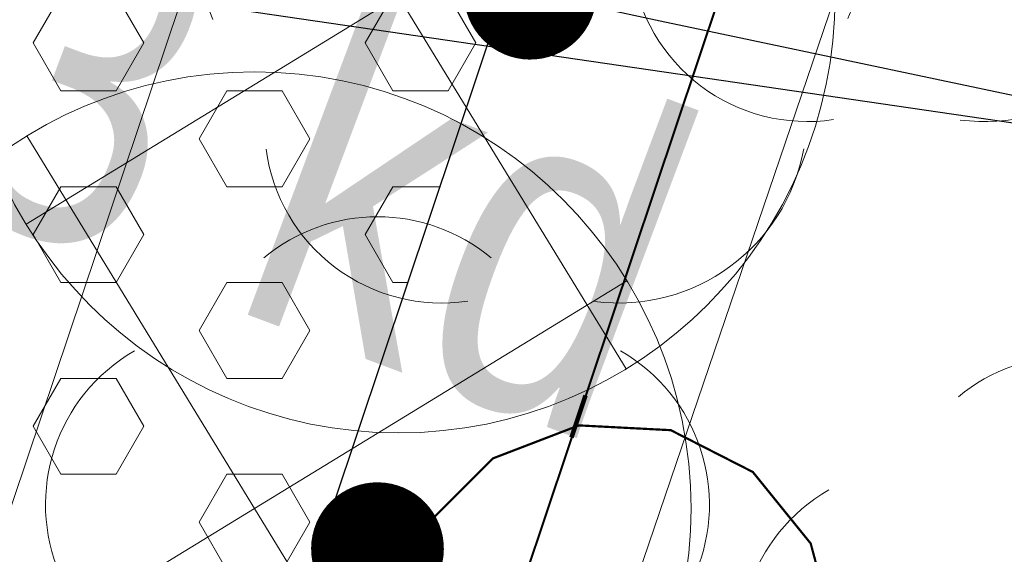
# Model space of a CAD drawing. Header units: metres. Extents: x 6599773 to 13199707, y 5688499 to 11377233.
# Tile 73 of 256: x 6599921.61 to 6599923.84, y 5688755.31 to 5688756.52. Entities that reach past the tile are written whole.
import ezdxf
from ezdxf import colors
from ezdxf.entities.mleader import LeaderData, LeaderLine
from ezdxf.enums import TextEntityAlignment as Align
from ezdxf.math import Vec2, Vec3

# ---------------------------------------------------------------- set-up
doc = ezdxf.new("R2010")
doc.units = ezdxf.units.M
doc.header["$MEASUREMENT"] = 0
for name, pattern in [('1', [0]), ('9', [1, 0, -1]), ('BTO', [0]), ('BUF', [0]), ('UPT', [0])]:
    doc.linetypes.add(name, pattern=pattern)
doc.layers.get('0').update_dxf_attribs({"linetype": 'CONTINUOUS', "lineweight": 5})
for name, color, linetype, lineweight in [('_kolor chodnik', 50, '1', 0), ('_kolor umocn', 7, '1', 5), ('_kolor zjazdy kostka', 7, '1', 0), ('_kolor ścieżka', 10, '1', 0), ('_linie rozgran', 100, '9', 90), ('_opis drzewa', 7, 'BUF', 25), ('_opiskd', 14, 'CONTINUOUS', 15), ('_row', 150, 'CONTINUOUS', 30), ('_wycinka', 10, 'BUF', 15), ('OTK_L_5', 7, 'CONTINUOUS', 5), ('OTZ_L_1', 7, 'CONTINUOUS', 5), ('OTZ_T_0', 7, 'CONTINUOUS', 13), ('P_SUKP_E_T_0', 7, 'CONTINUOUS', 5), ('UTTPOM_L_0', 30, 'UPT', 9)]:
    doc.layers.add(name, color=color, linetype=linetype, lineweight=lineweight)
doc.layers.add('_kolor jezdnia', color=7, linetype='1', lineweight=0, true_color=0x00dbdb)
doc.layers.add('_podział mój', color=7, linetype='BTO', lineweight=40, true_color=0xdb70ff)
doc.styles.add('opis drzewa', font='ARIALN.TTF', dxfattribs={"width": 0.7, "height": 1.6})
doc.styles.add('STYL_ARIAL', font='ARIALN.TTF', dxfattribs={"width": 0.75, "oblique": 0.1})
pattern_1 = [(45, (0, 0), (-0.1767766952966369, 0.1767766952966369), []), (135, (0, 0), (-0.1767766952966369, -0.1767766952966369), [])]

# ---------------------------------------------------------------- blocks, each defined once
blk = doc.blocks.new('ddddd')
at = {"layer": '_wycinka'}
for p, q in [((6600244.106448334, 5690836.218476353), (6600245.135551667, 5690834.535523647)), ((6600245.462476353, 5690835.891551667), (6600243.779523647, 5690834.862448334))]:
    blk.add_line(p, q, dxfattribs=at)
blk.add_circle((6600244.621, 5690835.377), 0.986329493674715, dxfattribs=at)
blk = doc.blocks.new('_Dot')
at = {"color": 0, "linetype": 'ByBlock', "lineweight": -2}
blk.add_line((-0.5, 0), (-1, 0), dxfattribs=at)
at = {"color": 0, "linetype": 'ByBlock', "const_width": 0.5}
blk.add_lwpolyline([(-0.25, 0, 1), (0.25, 0, 1)], format="xyb", close=True, dxfattribs=at)
blk = doc.blocks.new('922')
at = {"layer": 'OTZ_T_0', "color": 0}
blk.add_circle((0, 0), 0.05, dxfattribs=at)
for centre, radius, start, end in [((0, 0.35), 0.4, 50.114, 129.886), ((-0.35, 0.1), 0.4, 119.84816, 203.51949), ((0.35, 0.1), 0.4, 336.88451, 60.15184), ((-0.2, -0.3), 0.4, 187.477, 278.47884), ((0.2, -0.275), 0.425, 262.6459300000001, 349.62892)]:
    blk.add_arc(centre, radius, start, end, dxfattribs=at)
blk = doc.blocks.new('2_OTZK')
at = {"color": 7, "const_width": 0.005000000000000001}
blk.add_lwpolyline([(-0.6431084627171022, 0.6411612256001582), (-0.8175084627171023, 0.5279612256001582), (-1.022908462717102, 0.4954612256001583), (-1.223708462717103, 0.5492612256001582), (-1.385308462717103, 0.6800612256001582), (-1.479708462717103, 0.8653612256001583), (-1.490508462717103, 1.072961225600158), (-1.416008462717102, 1.267061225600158), (-1.269008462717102, 1.414061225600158), (-1.074908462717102, 1.488561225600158), (-0.8673084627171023, 1.477761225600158), (-0.6820084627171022, 1.383361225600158), (-0.5512084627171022, 1.221761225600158), (-0.4974084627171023, 1.020961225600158), (-0.5299084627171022, 0.8155612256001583), (-0.6431084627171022, 0.6411612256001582)], dxfattribs=at)

msp = doc.modelspace()

# ---------------------------------------------------------------- hatches: boundary and pattern name
at = {"layer": '_kolor chodnik'}
h = msp.add_hatch(dxfattribs=at)
h.set_pattern_fill('ANSI37', color=256, scale=2)
h.set_pattern_definition(pattern_1)
h.paths.add_polyline_path([(6599849.938171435, 5688542.085872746), (6599852.232147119, 5688548.938742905), (6599853.573135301, 5688548.489851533), (6599853.827082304, 5688549.248475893), (6599851.793849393, 5688549.929093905), (6599849.895278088, 5688548.982823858), (6599847.823506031, 5688542.793750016)])
edge = h.paths.add_edge_path()
edge.add_line((6600018.106075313, 5689087.454911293), (6600022.42781917, 5689091.229234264))
edge.add_line((6600022.42781917, 5689091.229234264), (6600020.233254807, 5689093.742094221))
edge.add_line((6600020.233254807, 5689093.742094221), (6600017.159471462, 5689091.057656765))
edge.add_arc((6600023.275194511, 5689085.3851404), 8.341433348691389, 137.1531559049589, 148.8016577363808)
edge.add_line((6600016.140105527, 5689089.706021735), (6600018.106075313, 5689087.454911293))
h.paths.add_polyline_path([(6600038.501784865, 5689187.592294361), (6600037.906968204, 5689187.700586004), (6600037.63829624, 5689186.224843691), (6600038.240083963, 5689186.115282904)])
h.paths.add_polyline_path([(6600069.098302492, 5689360.276020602), (6600068.321239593, 5689360.413462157), (6600068.064048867, 5689358.936495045), (6600068.836639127, 5689358.799546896)])
h.paths.add_polyline_path([(6600082.393785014, 5689362.950258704), (6600082.941124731, 5689366.103121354), (6600081.481377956, 5689366.361351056), (6600080.923159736, 5689363.210828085)])
h.paths.add_polyline_path([(6600074.022236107, 5689388.065861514), (6600072.983907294, 5689388.249860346), (6600072.723374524, 5689386.77253894), (6600073.760538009, 5689386.588865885)])
h.paths.add_polyline_path([(6600105.613104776, 5689486.405659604), (6600106.749499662, 5689489.711933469), (6600105.298891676, 5689490.233346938), (6600104.143487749, 5689486.917306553)], flags=17)
h.paths.add_polyline_path([(6600132.519778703, 5689678.737346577), (6600131.761827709, 5689678.896110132), (6600131.444670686, 5689677.429261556), (6600132.212256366, 5689677.269208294)])
h.paths.add_polyline_path([(6600156.649397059, 5689798.7449027), (6600156.48800471, 5689797.958860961), (6600157.450195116, 5689797.757316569), (6600157.615023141, 5689798.542205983)])
h.paths.add_polyline_path([(6600189.055358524, 5689948.643107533), (6600187.902868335, 5689948.884512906), (6600187.600024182, 5689947.417400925), (6600188.748131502, 5689947.176379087)])
edge = h.paths.add_edge_path()
edge.add_line((6600204.459383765, 5690032.969035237), (6600204.153258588, 5690031.227801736))
edge.add_arc((6600202.328347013, 5690027.299936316), 4.331100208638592, 41.85300125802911, 65.08011549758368, ccw=False)
edge.add_arc((6600032.90393149, 5690051.979071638), 174.020003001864, 352.8070218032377, 353.495463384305)
edge.add_arc((6600202.372679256, 5690027.343587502), 5.999999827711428, 55.12102442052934, 69.64815978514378)
edge = h.paths.add_edge_path()
edge.add_line((6600205.046027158, 5690040.265402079), (6600204.972740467, 5690038.483452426))
edge.add_arc((6600203.986269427, 5690044.401803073), 5.999999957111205, 279.4630688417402, 294.9140560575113)
edge.add_line((6600206.513819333, 5690038.960158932), (6600206.607027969, 5690041.030672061))
edge.add_arc((6600203.986269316, 5690044.401803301), 4.270000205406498, 284.3702444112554, 307.86193139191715, ccw=False)
edge = h.paths.add_edge_path()
edge.add_arc((6600203.547470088, 5690044.558759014), 6.446878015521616, 324.4350091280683, 356.2013368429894, ccw=False)
edge.add_arc((6600203.986269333, 5690044.401803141), 6.00000007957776, 323.2169970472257, 357.4193489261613)
h.paths.add_polyline_path([(6600208.910055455, 5690121.713696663), (6600208.146285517, 5690121.748120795), (6600207.125602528, 5690121.794124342), (6600209.971605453, 5690121.665851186)])
edge = h.paths.add_edge_path()
edge.add_line((6600238.769818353, 5690481.648294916), (6600240.338176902, 5690490.873746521))
edge.add_line((6600240.338176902, 5690490.873746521), (6600241.251295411, 5690510.829461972))
edge.add_line((6600241.251295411, 5690510.829461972), (6600239.524022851, 5690510.928942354))
edge.add_line((6600239.524022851, 5690510.928942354), (6600238.633343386, 5690491.167757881))
edge.add_line((6600238.633343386, 5690491.167757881), (6600234.579716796, 5690467.661262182))
edge.add_line((6600234.579716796, 5690467.661262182), (6600234.449796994, 5690464.966873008))
edge.add_arc((6600242.443669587, 5690464.607462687), 8.00194818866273, 177.4256738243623, 268.2543056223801)
edge.add_line((6600242.199903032, 5690456.609228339), (6600242.216657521, 5690457.359274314))
edge.add_line((6600242.216657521, 5690457.359274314), (6600242.305257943, 5690458.836738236))
edge.add_arc((6600242.444504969, 5690464.607952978), 5.772894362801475, 177.0298084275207, 268.6178439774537, ccw=False)
edge.add_line((6600236.679365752, 5690464.907083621), (6600236.951876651, 5690470.95443634))
edge.add_line((6600236.951876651, 5690470.95443634), (6600238.150786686, 5690478.210832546))
edge.add_line((6600238.150786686, 5690478.210832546), (6600238.769818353, 5690481.648294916))
h.paths.add_polyline_path([(6600238.769818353, 5690481.648294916), (6600238.150786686, 5690478.210832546), (6600239.670056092, 5690477.930590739), (6600240.266710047, 5690481.376366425)], flags=17)
edge = h.paths.add_edge_path()
edge.add_line((6600223.366500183, 5690460.339976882), (6600223.276803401, 5690457.948865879))
edge.add_arc((6600221.105749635, 5690465.64864014), 7.999999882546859, 285.7465040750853, 299.8464885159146)
edge.add_line((6600225.08717264, 5690458.709744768), (6600225.240084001, 5690461.623695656))
edge.add_arc((6600221.105749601, 5690465.648640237), 5.769999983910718, 293.06724420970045, 315.7681070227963, ccw=False)
edge = h.paths.add_edge_path()
edge.add_arc((6600220.025145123, 5690444.676291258), 5.77000016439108, 37.996647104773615, 59.94382588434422, ccw=False)
edge.add_line((6600224.572175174, 5690448.22839199), (6600224.817793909, 5690451.081798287))
edge.add_arc((6600220.025145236, 5690444.676291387), 7.999999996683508, 53.19588653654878, 68.15166733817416)
edge.add_line((6600223.00235276, 5690452.101669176), (6600222.91504296, 5690449.670427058))
edge = h.paths.add_edge_path()
edge.add_arc((6600221.105749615, 5690465.648640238), 7.999999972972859, 328.0222308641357, 357.0132597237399)
edge.add_line((6600229.094882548, 5690465.23180147), (6600229.218816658, 5690467.593604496))
edge.add_line((6600229.218816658, 5690467.593604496), (6600228.218919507, 5690467.645774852))
edge.add_line((6600228.218919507, 5690467.645774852), (6600227.891778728, 5690461.411918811))
h.paths.add_polyline_path([(6600200.980142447, 5690012.236744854), (6600202.31727834, 5690011.956662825), (6600202.522293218, 5690012.935421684), (6600201.182321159, 5690013.216097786)])
h.paths.add_polyline_path([(6600196.457878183, 5689983.98337835), (6600195.202332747, 5689984.246370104), (6600194.899091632, 5689982.777335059), (6600196.150355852, 5689982.515240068)])
edge = h.paths.add_edge_path()
edge.add_line((6600112.305909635, 5689517.99101877), (6600112.691041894, 5689519.807934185))
edge.add_line((6600112.691041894, 5689519.807934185), (6600113.245521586, 5689522.423769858))
edge.add_line((6600113.245521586, 5689522.423769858), (6600111.553124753, 5689522.782507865))
edge.add_line((6600111.553124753, 5689522.782507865), (6600107.405864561, 5689503.217226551))
edge.add_line((6600107.405864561, 5689503.217226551), (6600099.494506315, 5689480.361667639))
edge.add_line((6600099.494506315, 5689480.361667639), (6600099.182814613, 5689478.891218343))
edge.add_arc((6600107.008997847, 5689477.232359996), 8.000059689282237, 168.0325629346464, 257.7529108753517)
edge.add_line((6600105.311960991, 5689469.414366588), (6600105.784990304, 5689471.593619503))
edge.add_arc((6600107.008927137, 5689477.232314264), 5.769999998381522, 168.0321375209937, 257.7533362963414, ccw=False)
edge.add_line((6600101.364343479, 5689478.42879883), (6600101.647245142, 5689479.76342708))
edge.add_line((6600101.647245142, 5689479.76342708), (6600104.143487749, 5689486.917306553))
edge.add_line((6600104.143487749, 5689486.917306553), (6600105.298891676, 5689490.233346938))
edge.add_line((6600105.298891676, 5689490.233346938), (6600108.240043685, 5689498.809726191))
edge.add_line((6600108.240043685, 5689498.809726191), (6600112.305909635, 5689517.99101877))
h.paths.add_polyline_path([(6600136.009573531, 5689645.499114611), (6600138.333647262, 5689645.012304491), (6600138.661671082, 5689646.578318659), (6600134.869459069, 5689647.372651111)])
at = {"layer": '_kolor jezdnia'}
h = msp.add_hatch(dxfattribs=at)
h.set_pattern_fill('ANSI37', color=256, scale=2.2)
h.set_pattern_definition([(311.9999999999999, (0, 0), (0.2043648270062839, 0.1840109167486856), []), (41.99999999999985, (0, 0), (-0.1840109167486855, 0.2043648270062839), [])])
edge = h.paths.add_edge_path()
edge.add_line((6599833.066047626, 5688539.933393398), (6599850.649511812, 5688527.983462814))
edge.add_arc((6599857.337592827, 5688536.653968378), 10.95025544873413, 169.5012687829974, 232.3548431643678, ccw=False)
edge.add_arc((6599858.085851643, 5688536.618142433), 11.69295282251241, 162.2507788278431, 169.9967502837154, ccw=False)
edge.add_line((6599846.949484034, 5688540.182754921), (6599847.823506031, 5688542.793750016))
edge.add_line((6599847.823506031, 5688542.793750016), (6599849.895278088, 5688548.982823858))
edge.add_line((6599849.895278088, 5688548.982823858), (6599852.434748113, 5688556.56906746))
edge.add_line((6599852.434748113, 5688556.56906746), (6599928.48625871, 5688783.760284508))
edge.add_line((6599928.48625871, 5688783.760284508), (6599931.025728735, 5688791.34652811))
edge.add_line((6599931.025728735, 5688791.34652811), (6599996.657773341, 5688987.411326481))
edge.add_line((6599996.657773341, 5688987.411326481), (6599999.197243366, 5688994.997570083))
edge.add_line((6599999.197243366, 5688994.997570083), (6600021.930100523, 5689062.908193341))
edge.add_line((6600021.930100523, 5689062.908193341), (6600017.620224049, 5689067.371531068))
edge.add_line((6600017.620224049, 5689067.371531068), (6600016.714558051, 5689064.654078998))
edge.add_line((6600016.714558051, 5689064.654078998), (6600012.423620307, 5689051.835617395))
edge.add_line((6600012.423620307, 5689051.835617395), (6600009.884150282, 5689044.249373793))
edge.add_line((6600009.884150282, 5689044.249373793), (6599977.53516164, 5688947.612159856))
edge.add_line((6599977.53516164, 5688947.612159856), (6599974.995691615, 5688940.025916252))
edge.add_line((6599974.995691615, 5688940.025916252), (6599942.096912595, 5688841.746295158))
edge.add_line((6599942.096912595, 5688841.746295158), (6599939.557442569, 5688834.160051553))
edge.add_line((6599939.557442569, 5688834.160051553), (6599882.679288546, 5688664.246042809))
edge.add_line((6599882.679288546, 5688664.246042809), (6599880.139818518, 5688656.659799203))
edge.add_line((6599880.139818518, 5688656.659799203), (6599852.464543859, 5688573.984527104))
edge.add_line((6599852.464543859, 5688573.984527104), (6599842.470137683, 5688544.127903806))
edge.add_arc((6599835.706422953, 5688546.652910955), 7.219660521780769, 248.54809133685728, 339.52856074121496, ccw=False)
h.paths.add_polyline_path([(6600044.653202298, 5689172.271628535), (6600046.276244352, 5689181.431901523), (6600047.759199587, 5689189.801539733), (6600051.0603021, 5689208.432603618), (6600052.368792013, 5689215.817578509), (6600054.808584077, 5689229.587499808), (6600056.11707399, 5689236.972474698), (6600057.346666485, 5689243.912161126), (6600058.655146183, 5689251.297078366), (6600058.831439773, 5689252.292060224), (6600060.098987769, 5689259.445963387), (6600060.139929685, 5689259.677035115), (6600061.407468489, 5689266.830886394), (6600072.329030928, 5689328.470998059), (6600073.637511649, 5689335.855921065), (6600077.337304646, 5689356.73715072), (6600078.820259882, 5689365.106788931), (6600081.142794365, 5689378.214921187), (6600082.53851694, 5689386.092227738), (6600095.187867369, 5689457.483787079), (6600091.082877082, 5689465.8405575), (6600089.043088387, 5689454.328211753), (6600087.870641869, 5689447.711051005), (6600087.560133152, 5689445.958573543), (6600086.562151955, 5689440.326076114), (6600082.433200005, 5689417.022719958), (6600080.95024477, 5689408.65308175), (6600077.202698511, 5689387.502337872), (6600075.719743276, 5689379.132699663), (6600073.469199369, 5689366.430874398), (6600071.986244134, 5689358.061236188), (6600069.986864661, 5689346.776955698), (6600068.591142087, 5689338.899649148), (6600065.559290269, 5689321.78820693), (6600064.163567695, 5689313.91090038), (6600059.719426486, 5689288.828650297), (6600058.323703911, 5689280.951343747), (6600057.563846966, 5689276.662793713), (6600056.168124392, 5689268.785487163), (6600054.804920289, 5689261.091711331), (6600053.409197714, 5689253.214404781), (6600053.264817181, 5689252.399536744), (6600051.869094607, 5689244.522230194), (6600051.183555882, 5689240.653124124), (6600049.787833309, 5689232.775817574), (6600046.593849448, 5689214.749319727), (6600045.198126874, 5689206.872013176), (6600044.41754409, 5689202.466488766), (6600042.934588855, 5689194.096850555), (6600036.429952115, 5689157.38538759), (6600034.94699688, 5689149.01574938), (6600030.579776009, 5689124.367629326), (6600027.529365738, 5689107.151445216), (6600024.895072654, 5689094.014582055), (6600030.583685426, 5689094.264316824), (6600032.945013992, 5689106.191885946), (6600043.170247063, 5689163.901990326)])
edge = h.paths.add_edge_path()
edge.add_line((6600111.106812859, 5689535.144351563), (6600111.256844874, 5689535.85214863))
edge.add_line((6600111.256844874, 5689535.85214863), (6600112.915748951, 5689543.678261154))
edge.add_line((6600112.915748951, 5689543.678261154), (6600117.304772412, 5689564.384094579))
edge.add_line((6600117.304772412, 5689564.384094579), (6600119.067357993, 5689572.699339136))
edge.add_line((6600119.067357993, 5689572.699339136), (6600120.087667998, 5689577.512794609))
edge.add_line((6600120.087667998, 5689577.512794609), (6600121.64289057, 5689584.849775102))
edge.add_line((6600121.64289057, 5689584.849775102), (6600128.436769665, 5689616.900852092))
edge.add_line((6600128.436769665, 5689616.900852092), (6600129.991992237, 5689624.237832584))
edge.add_line((6600129.991992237, 5689624.237832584), (6600132.660554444, 5689636.827148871))
edge.add_line((6600132.660554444, 5689636.827148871), (6600133.208838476, 5689639.444704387))
edge.add_line((6600133.208838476, 5689639.444704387), (6600134.848957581, 5689647.274775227))
edge.add_line((6600134.848957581, 5689647.274775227), (6600138.97649476, 5689666.979995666))
edge.add_line((6600138.97649476, 5689666.979995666), (6600140.51410642, 5689674.320687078))
edge.add_line((6600140.51410642, 5689674.320687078), (6600145.209128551, 5689696.735129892))
edge.add_line((6600145.209128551, 5689696.735129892), (6600146.746740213, 5689704.075821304))
edge.add_line((6600146.746740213, 5689704.075821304), (6600151.462308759, 5689726.588354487))
edge.add_line((6600151.462308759, 5689726.588354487), (6600152.999920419, 5689733.929045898))
edge.add_line((6600152.999920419, 5689733.929045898), (6600155.244070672, 5689744.642813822))
edge.add_line((6600155.244070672, 5689744.642813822), (6600156.781682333, 5689751.983505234))
edge.add_line((6600156.781682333, 5689751.983505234), (6600161.635515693, 5689775.156126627))
edge.add_line((6600161.635515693, 5689775.156126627), (6600163.378142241, 5689783.475576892))
edge.add_line((6600163.378142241, 5689783.475576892), (6600163.850769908, 5689785.731942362))
edge.add_line((6600163.850769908, 5689785.731942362), (6600167.028500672, 5689800.90270461))
edge.add_line((6600167.028500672, 5689800.90270461), (6600179.490888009, 5689860.399222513))
edge.add_line((6600179.490888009, 5689860.399222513), (6600181.233514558, 5689868.718672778))
edge.add_line((6600181.233514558, 5689868.718672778), (6600181.84713393, 5689871.648144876))
edge.add_line((6600181.84713393, 5689871.648144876), (6600183.38474559, 5689878.988836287))
edge.add_line((6600183.38474559, 5689878.988836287), (6600184.935818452, 5689886.393792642))
edge.add_line((6600184.935818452, 5689886.393792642), (6600186.575937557, 5689894.223863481))
edge.add_line((6600186.575937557, 5689894.223863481), (6600194.051338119, 5689929.912074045))
edge.add_line((6600194.051338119, 5689929.912074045), (6600195.691457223, 5689937.742144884))
edge.add_line((6600195.691457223, 5689937.742144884), (6600202.915799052, 5689972.231779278))
edge.add_line((6600202.915799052, 5689972.231779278), (6600204.555918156, 5689980.061850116))
edge.add_line((6600204.555918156, 5689980.061850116), (6600206.062781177, 5689987.255744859))
edge.add_line((6600206.062781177, 5689987.255744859), (6600207.702900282, 5689995.085815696))
edge.add_line((6600207.702900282, 5689995.085815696), (6600210.232559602, 5690007.162628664))
edge.add_line((6600210.232559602, 5690007.162628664), (6600211.694938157, 5690014.144150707))
edge.add_arc((6600028.177652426, 5690052.584442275), 187.5000004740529, 348.1696294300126, 357.4195276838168)
edge.add_line((6600215.487522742, 5690044.142720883), (6600208.310270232, 5690026.480446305))
edge.add_arc((6600032.903933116, 5690051.97907145), 177.2500013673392, 348.1696294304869, 351.7289130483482, ccw=False)
edge.add_line((6600206.38894146, 5690015.640182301), (6600205.966941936, 5690013.625519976))
edge.add_line((6600205.966941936, 5690013.625519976), (6600204.326822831, 5690005.795449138))
edge.add_line((6600204.326822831, 5690005.795449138), (6600197.076961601, 5689971.183982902))
edge.add_line((6600197.076961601, 5689971.183982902), (6600195.334335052, 5689962.864532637))
edge.add_line((6600195.334335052, 5689962.864532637), (6600193.44722506, 5689953.855305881))
edge.add_line((6600193.44722506, 5689953.855305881), (6600191.909227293, 5689946.512771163))
edge.add_line((6600191.909227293, 5689946.512771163), (6600185.49684423, 5689915.899498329))
edge.add_line((6600185.49684423, 5689915.899498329), (6600183.856521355, 5689908.068454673))
edge.add_line((6600183.856521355, 5689908.068454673), (6600182.066605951, 5689899.523243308))
edge.add_line((6600182.066605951, 5689899.523243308), (6600180.32407057, 5689891.204228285))
edge.add_line((6600180.32407057, 5689891.204228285), (6600174.320344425, 5689862.541919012))
edge.add_line((6600174.320344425, 5689862.541919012), (6600172.577809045, 5689854.222903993))
edge.add_line((6600172.577809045, 5689854.222903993), (6600163.663810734, 5689811.666703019))
edge.add_line((6600163.663810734, 5689811.666703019), (6600162.023782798, 5689803.837067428))
edge.add_line((6600162.023782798, 5689803.837067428), (6600160.924220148, 5689798.587659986))
edge.add_line((6600160.924220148, 5689798.587659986), (6600159.279208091, 5689790.734229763))
edge.add_line((6600159.279208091, 5689790.734229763), (6600157.107250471, 5689780.365115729))
edge.add_line((6600157.107250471, 5689780.365115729), (6600155.462238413, 5689772.511685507))
edge.add_line((6600155.462238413, 5689772.511685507), (6600153.380318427, 5689762.572418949))
edge.add_line((6600153.380318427, 5689762.572418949), (6600151.735124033, 5689754.718118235))
edge.add_line((6600151.735124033, 5689754.718118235), (6600148.586504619, 5689739.686336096))
edge.add_line((6600148.586504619, 5689739.686336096), (6600146.885007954, 5689731.563243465))
edge.add_line((6600146.885007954, 5689731.563243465), (6600141.75088822, 5689707.052510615))
edge.add_line((6600141.75088822, 5689707.052510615), (6600140.110896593, 5689699.223048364))
edge.add_line((6600140.110896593, 5689699.223048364), (6600133.483561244, 5689667.583574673))
edge.add_line((6600133.483561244, 5689667.583574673), (6600131.860394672, 5689659.834436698))
edge.add_line((6600131.860394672, 5689659.834436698), (6600131.740984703, 5689659.26436315))
edge.add_line((6600131.740984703, 5689659.26436315), (6600130.117814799, 5689651.515209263))
edge.add_line((6600130.117814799, 5689651.515209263), (6600127.278733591, 5689637.961189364))
edge.add_line((6600127.278733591, 5689637.961189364), (6600126.924568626, 5689636.290366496))
edge.add_line((6600126.924568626, 5689636.290366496), (6600125.166244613, 5689627.995226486))
edge.add_line((6600125.166244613, 5689627.995226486), (6600118.009503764, 5689594.232298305))
edge.add_line((6600118.009503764, 5689594.232298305), (6600116.251179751, 5689585.937158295))
edge.add_line((6600116.251179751, 5689585.937158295), (6600113.665314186, 5689573.737975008))
edge.add_line((6600113.665314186, 5689573.737975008), (6600111.898534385, 5689565.402943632))
edge.add_line((6600111.898534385, 5689565.402943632), (6600104.889982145, 5689532.33911599))
edge.add_line((6600104.889982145, 5689532.33911599), (6600103.226635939, 5689524.492047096))
edge.add_line((6600103.226635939, 5689524.492047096), (6600096.623876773, 5689493.342605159))
edge.add_line((6600096.623876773, 5689493.342605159), (6600094.968986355, 5689485.53542763))
edge.add_line((6600094.968986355, 5689485.53542763), (6600094.300101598, 5689482.379870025))
edge.add_line((6600094.300101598, 5689482.379870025), (6600099.182814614, 5689478.891218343))
edge.add_line((6600099.182814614, 5689478.891218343), (6600099.494506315, 5689480.361667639))
edge.add_line((6600099.494506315, 5689480.361667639), (6600111.106812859, 5689535.144351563))
edge = h.paths.add_edge_path()
edge.add_arc((6600239.213891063, 5690851.4003676), 10.0000000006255, -2.8342403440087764, 76.13703556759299, ccw=False)
edge.add_line((6600249.201658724, 5690850.905901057), (6600249.082723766, 5690848.503524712))
edge.add_line((6600249.082723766, 5690848.503524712), (6600247.016487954, 5690806.767468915))
edge.add_line((6600247.016487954, 5690806.767468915), (6600246.092398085, 5690789.152178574))
edge.add_line((6600246.092398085, 5690789.152178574), (6600233.768116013, 5690572.015170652))
edge.add_line((6600233.768116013, 5690572.015170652), (6600228.959056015, 5690465.29620206))
edge.add_line((6600228.959056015, 5690465.29620206), (6600234.588724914, 5690465.017134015))
edge.add_line((6600234.588724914, 5690465.017134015), (6600239.26254019, 5690571.767576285))
edge.add_line((6600239.26254019, 5690571.767576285), (6600252.505038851, 5690806.400146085))
edge.add_line((6600252.505038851, 5690806.400146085), (6600254.569211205, 5690848.094521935))
edge.add_arc((6600262.559425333, 5690847.6989487), 7.999999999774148, 76.13703557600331, 177.1657596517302, ccw=False)
edge.add_line((6600264.476229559, 5690855.465921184), (6600241.609896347, 5690861.109083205))
edge = h.paths.add_edge_path()
edge.add_line((6600250.031475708, 5690451.625307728), (6600250.231741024, 5690455.772579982))
edge.add_line((6600250.231741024, 5690455.772579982), (6600246.257763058, 5690456.417303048))
edge.add_line((6600246.257763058, 5690456.417303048), (6600242.171761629, 5690456.61060902))
edge.add_arc((6600242.563100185, 5690464.586983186), 7.985968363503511, 176.9123644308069, 267.1911945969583, ccw=False)
edge.add_line((6600234.588724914, 5690465.017134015), (6600228.959056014, 5690465.29620206))
edge.add_arc((6600220.965133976, 5690465.657286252), 8.002072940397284, 267.8289300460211, 357.413716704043, ccw=False)
edge.add_line((6600220.661989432, 5690457.660957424), (6600212.406915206, 5690458.119572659))
edge.add_line((6600212.406915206, 5690458.119572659), (6600208.431872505, 5690457.817501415))
edge.add_line((6600208.431872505, 5690457.817501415), (6600208.233912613, 5690454.548331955))
edge.add_line((6600208.233912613, 5690454.548331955), (6600212.129565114, 5690453.127270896))
edge.add_line((6600212.129565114, 5690453.127270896), (6600218.640548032, 5690452.76554962))
edge.add_line((6600218.640548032, 5690452.76554962), (6600216.486747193, 5690452.885205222))
edge.add_line((6600216.486747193, 5690452.885205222), (6600220.46890539, 5690452.663974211))
edge.add_arc((6600220.025145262, 5690444.676291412), 7.999999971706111, -0.3386579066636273, 86.8201700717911, ccw=False)
edge.add_line((6600228.025005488, 5690444.629006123), (6600227.803602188, 5690439.649256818))
edge.add_line((6600227.803602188, 5690439.649256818), (6600226.885525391, 5690435.936828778))
edge.add_line((6600226.885525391, 5690435.936828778), (6600225.534849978, 5690405.967249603))
edge.add_line((6600225.534849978, 5690405.967249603), (6600226.115199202, 5690402.187514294))
edge.add_line((6600226.115199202, 5690402.187514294), (6600213.445139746, 5690121.008786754))
edge.add_line((6600213.445139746, 5690121.008786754), (6600213.352800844, 5690118.960058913))
edge.add_line((6600213.352800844, 5690118.960058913), (6600209.980184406, 5690044.131649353))
edge.add_arc((6600203.986269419, 5690044.401803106), 5.999999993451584, 257.4162346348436, 357.41934921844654, ccw=False)
edge.add_line((6600202.679069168, 5690038.545931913), (6600201.589735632, 5690033.666039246))
edge.add_line((6600201.589735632, 5690033.666039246), (6600203.67987942, 5690033.199458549))
edge.add_arc((6600202.372679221, 5690027.343587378), 5.999999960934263, -8.27108729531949, 77.41623506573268, ccw=False)
edge.add_line((6600208.310270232, 5690026.480446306), (6600215.487522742, 5690044.142720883))
edge.add_line((6600215.487522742, 5690044.142720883), (6600216.199687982, 5690059.944661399))
edge.add_line((6600216.199687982, 5690059.944661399), (6600216.537356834, 5690067.437056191))
edge.add_line((6600216.537356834, 5690067.437056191), (6600223.893528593, 5690230.66011469))
edge.add_line((6600223.893528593, 5690230.66011469), (6600224.231197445, 5690238.152509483))
edge.add_line((6600224.231197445, 5690238.152509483), (6600233.507835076, 5690443.987992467))
edge.add_arc((6600241.499722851, 5690443.627812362), 7.999999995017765, 87.29208981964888, 177.4195277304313, ccw=False)
edge.add_line((6600241.877677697, 5690451.618879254), (6600246.021541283, 5690451.422886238))
edge.add_line((6600246.021541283, 5690451.422886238), (6600246.427694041, 5690451.443388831))
edge.add_line((6600246.427694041, 5690451.443388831), (6600246.793970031, 5690451.461878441))
edge.add_line((6600246.793970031, 5690451.461878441), (6600250.031475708, 5690451.625307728))
edge = h.paths.add_edge_path()
edge.add_line((6600007.33756506, 5689086.20374581), (6600006.980466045, 5689080.740822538))
edge.add_line((6600006.980466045, 5689080.740822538), (6600007.229745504, 5689080.720859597))
edge.add_line((6600007.229745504, 5689080.720859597), (6600008.093335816, 5689080.601653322))
edge.add_line((6600008.093335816, 5689080.601653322), (6600008.702681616, 5689080.53831051))
edge.add_arc((6600008.140193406, 5689070.554142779), 9.999999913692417, -18.557800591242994, 86.77547804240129, ccw=False)
edge.add_line((6600017.620224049, 5689067.371531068), (6600021.930100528, 5689062.908193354))
edge.add_arc((6599734.83819726, 5689159.011261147), 302.7499967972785, 341.4922000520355, 343.8640860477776)
edge.add_arc((6600034.895369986, 5689072.315877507), 9.581213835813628, 98.63328270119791, 164.5273290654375, ccw=False)
edge.add_line((6600033.457137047, 5689081.788529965), (6600033.832640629, 5689081.798737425))
edge.add_line((6600033.832640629, 5689081.798737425), (6600034.422462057, 5689082.05700874))
edge.add_line((6600034.422462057, 5689082.05700874), (6600036.833623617, 5689082.139040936))
edge.add_line((6600036.833623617, 5689082.139040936), (6600036.730225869, 5689087.148851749))
edge.add_line((6600036.730225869, 5689087.148851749), (6600036.579860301, 5689087.134303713))
edge.add_arc((6600036.479565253, 5689093.136286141), 6.002820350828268, 169.1687651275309, 270.9573417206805, ccw=False)
edge.add_line((6600030.583685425, 5689094.264316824), (6600024.895072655, 5689094.014582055))
edge.add_arc((6600015.200558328, 5689096.162123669), 9.929528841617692, 271.0943432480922, 347.5094668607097, ccw=False)
edge.add_arc((6600014.909438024, 5689089.646776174), 3.446070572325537, 264.4236009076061, 278.0194998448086, ccw=False)
edge.add_line((6600014.574573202, 5689086.217014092), (6600014.299554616, 5689086.232508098))
edge.add_line((6600014.299554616, 5689086.232508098), (6600010.474232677, 5689086.448019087))
edge.add_line((6600010.474232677, 5689086.448019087), (6600007.33756506, 5689086.20374581))
edge = h.paths.add_edge_path()
edge.add_line((6600105.490725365, 5689463.953528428), (6600106.927559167, 5689464.047234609))
edge.add_line((6600106.927559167, 5689464.047234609), (6600107.835, 5689468.66))
edge.add_line((6600107.835, 5689468.66), (6600105.311960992, 5689469.414366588))
edge.add_arc((6600107.008997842, 5689477.232359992), 8.000059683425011, 168.0325628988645, 257.7529109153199, ccw=False)
edge.add_line((6600099.182814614, 5689478.891218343), (6600094.300101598, 5689482.379870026))
edge.add_arc((6600586.245114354, 5689378.10423892), 502.8750369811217, 168.032376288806, 169.9522165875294)
edge.add_line((6600091.082877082, 5689465.8405575), (6600095.187867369, 5689457.483787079))
edge.add_arc((6600103.06517392, 5689456.088064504), 8.000000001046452, 77.7533362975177, 169.9524553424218, ccw=False)
edge.add_line((6600104.762140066, 5689463.906012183), (6600105.490725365, 5689463.953528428))
at = {"layer": '_kolor umocn', "ltscale": 0.5}
h = msp.add_hatch(dxfattribs=at)
h.set_pattern_fill('HEX', color=256)
h.set_pattern_definition([(0, (-314.5427416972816, -1949.827712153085), (0, 0.2165063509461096), [0.125, -0.25]), (120, (-314.5427416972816, -1949.827712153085), (-0.1875, -0.1082531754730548), [0.1249999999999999, -0.2499999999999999]), (59.99999999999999, (-314.4177416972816, -1949.827712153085), (-0.1875, 0.1082531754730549), [0.125, -0.25])])
h.paths.add_polyline_path([(6599922.983148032, 5688757.397327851), (6599920.72107004, 5688758.200379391), (6599919.898920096, 5688755.744343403), (6599922.165727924, 5688754.955421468)])
at = {"layer": '_kolor zjazdy kostka'}
h = msp.add_hatch(dxfattribs=at)
h.set_pattern_fill('ANSI37', color=256, scale=2)
h.set_pattern_definition(pattern_1)
h.paths.add_polyline_path([(6600244.137440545, 5690813.934732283), (6600242.369522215, 5690814.022127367), (6600242.097568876, 5690808.528921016), (6600243.865482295, 5690808.44142671)])
h.paths.add_polyline_path([(6600247.012128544, 5690806.679412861), (6600247.44273645, 5690815.377295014), (6600247.393289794, 5690814.378518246), (6600247.113277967, 5690808.722537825)])
h.paths.add_polyline_path([(6600242.297085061, 5690788.088808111), (6600240.958726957, 5690788.155683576), (6600240.648818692, 5690782.664569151), (6600241.987258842, 5690782.599147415)])
h.paths.add_polyline_path([(6600245.558275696, 5690780.919298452), (6600246.037231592, 5690789.405686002), (6600244.985820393, 5690788.453468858), (6600244.612601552, 5690781.981345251)])
h.paths.add_polyline_path([(6600241.348405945, 5690723.711515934), (6600242.272017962, 5690722.691689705), (6600242.749709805, 5690731.155680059), (6600241.698138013, 5690730.203317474), (6600241.472690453, 5690726.27550499)])
h.paths.add_polyline_path([(6600225.772794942, 5690394.589141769), (6600224.731429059, 5690393.637598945), (6600224.461246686, 5690387.644646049), (6600225.412923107, 5690386.603142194)])
h.paths.add_polyline_path([(6600223.012390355, 5690333.280720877), (6600223.372595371, 5690341.272607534), (6600222.32835346, 5690340.318436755), (6600222.058239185, 5690334.324941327)])
h.paths.add_polyline_path([(6600215.496388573, 5690166.390602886), (6600215.856593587, 5690174.382489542), (6600214.812834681, 5690173.428760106), (6600214.542018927, 5690167.435062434)])
h.paths.add_polyline_path([(6600212.446537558, 5690121.053392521), (6600213.399499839, 5690120.010473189), (6600213.788744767, 5690128.503024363), (6600212.745135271, 5690127.54943145)])
h.paths.add_polyline_path([(6600209.977420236, 5690121.665589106), (6600210.225142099, 5690127.162117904), (6600207.346107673, 5690127.291879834), (6600207.119593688, 5690121.794395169)])
h.paths.add_polyline_path([(6600207.950178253, 5690070.725854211), (6600204.880846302, 5690070.828947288), (6600204.643784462, 5690065.333808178), (6600207.702521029, 5690065.204598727)])
h.paths.add_polyline_path([(6600200.981479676, 5690012.236464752), (6600199.969248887, 5690007.339980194), (6600201.282587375, 5690007.064882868), (6600202.31726072, 5690011.956666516)])
h.paths.add_polyline_path([(6600193.613960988, 5689970.406358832), (6600192.398010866, 5689970.660657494), (6600191.286205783, 5689965.274578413), (6600192.486379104, 5689965.023185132)])
h.paths.add_polyline_path([(6600189.061271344, 5689948.671423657), (6600189.984133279, 5689953.050774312), (6600188.818902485, 5689953.32186217), (6600187.908781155, 5689948.91282903)])
h.paths.add_polyline_path([(6600180.976201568, 5689915.317449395), (6600179.952861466, 5689910.421322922), (6600181.008474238, 5689910.200199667), (6600182.033843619, 5689915.09540201)])
h.paths.add_polyline_path([(6600176.508279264, 5689893.538690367), (6600177.476023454, 5689893.335973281), (6600178.603605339, 5689898.719146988), (6600177.636002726, 5689898.922290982)])
h.paths.add_polyline_path([(6600179.28182965, 5689859.401159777), (6600180.522246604, 5689860.211927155), (6600181.057490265, 5689860.561775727), (6600183.598022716, 5689860.029600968), (6600184.726606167, 5689865.412570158), (6600182.186324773, 5689865.943033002), (6600181.604764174, 5689866.832779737), (6600181.024456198, 5689867.720610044)])
h.paths.add_polyline_path([(6600160.20081012, 5689810.862606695), (6600159.232772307, 5689811.065842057), (6600158.207991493, 5689806.171529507), (6600159.17573568, 5689805.968812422)])
h.paths.add_polyline_path([(6600156.493917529, 5689797.987177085), (6600155.463416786, 5689793.068691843), (6600156.431160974, 5689792.865974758), (6600157.461419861, 5689797.784520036)])
edge = h.paths.add_edge_path()
edge.add_arc((6600173.111981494, 5689800.679690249), 5.999999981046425, 204.6731153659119, 239.5411154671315, ccw=False)
edge.add_arc((6600173.162096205, 5689800.685330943), 6.047914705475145, 168.3203586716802, 204.5234866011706, ccw=False)
edge.add_line((6600167.239404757, 5689801.909666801), (6600163.65166784, 5689784.781499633))
edge.add_arc((6600169.524220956, 5689783.551410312), 5.999999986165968, 139.2146049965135, 168.1696294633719, ccw=False)
edge.add_arc((6600169.524220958, 5689783.551410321), 5.999999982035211, 96.80962310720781, 139.2146050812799, ccw=False)
edge.add_line((6600168.81279652, 5689789.509083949), (6600170.070461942, 5689795.507731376))
h.paths.add_polyline_path([(6600163.526364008, 5689776.866746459), (6600166.051243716, 5689776.337874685), (6600167.179826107, 5689781.720838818), (6600164.653945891, 5689782.24992016), (6600163.941148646, 5689783.340449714), (6600163.493329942, 5689784.025580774), (6600161.750703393, 5689775.706130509), (6600162.438017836, 5689776.155376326)])
h.paths.add_polyline_path([(6600152.614191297, 5689774.643430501), (6600153.639138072, 5689779.536616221), (6600152.646757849, 5689779.74492896), (6600151.646447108, 5689774.846147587)])
h.paths.add_polyline_path([(6600150.121074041, 5689767.466820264), (6600148.177624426, 5689758.167954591), (6600149.115997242, 5689757.971390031), (6600151.066362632, 5689767.268392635)])
h.paths.add_polyline_path([(6600142.970741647, 5689739.332500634), (6600141.888449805, 5689734.142420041), (6600144.036614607, 5689733.695518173), (6600145.123068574, 5689738.882330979)])
h.paths.add_polyline_path([(6600136.256357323, 5689701.052153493), (6600137.154085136, 5689700.864096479), (6600138.287960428, 5689706.274871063), (6600137.38649247, 5689706.464182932)])
h.paths.add_polyline_path([(6600130.081494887, 5689667.099389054), (6600129.212847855, 5689667.281639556), (6600128.083282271, 5689661.898895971), (6600128.953953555, 5689661.716447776)])
h.paths.add_polyline_path([(6600128.397394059, 5689659.030340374), (6600127.554144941, 5689659.207226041), (6600126.493408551, 5689653.810049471), (6600127.269860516, 5689653.647397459)])
h.paths.add_polyline_path([(6600134.990411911, 5689640.633636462), (6600137.30714639, 5689640.148363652), (6600138.339560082, 5689645.040620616), (6600136.015486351, 5689645.500958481), (6600135.435178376, 5689646.388788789), (6600134.8548704, 5689647.276619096), (6600133.214751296, 5689639.446548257), (6600134.102581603, 5689640.026856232)])
h.paths.add_polyline_path([(6600122.164164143, 5689634.294831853), (6600121.024067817, 5689628.914244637), (6600122.015114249, 5689628.705875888), (6600123.155614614, 5689634.086346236)])
h.paths.add_polyline_path([(6600114.542075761, 5689593.450769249), (6600113.493359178, 5689593.398339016), (6600112.364315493, 5689588.045694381), (6600113.29076438, 5689587.547532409)])
h.paths.add_polyline_path([(6600110.194543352, 5689572.941097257), (6600109.207819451, 5689573.148880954), (6600108.06771793, 5689567.768269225), (6600109.050143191, 5689567.53521504)])
h.paths.add_polyline_path([(6600119.083213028, 5689565.540446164), (6600119.089125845, 5689565.542290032), (6600121.462438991, 5689565.065690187), (6600122.598093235, 5689570.447168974), (6600120.229622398, 5689570.949214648), (6600119.651446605, 5689571.8119627), (6600119.073270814, 5689572.72765526), (6600117.310757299, 5689564.412754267)])
h.paths.add_polyline_path([(6600101.698666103, 5689532.937884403), (6600100.730666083, 5689533.141679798), (6600099.694214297, 5689528.250234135), (6600100.669121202, 5689528.045267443)])
h.paths.add_polyline_path([(6600094.06402112, 5689496.827028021), (6600093.080194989, 5689497.033910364), (6600092.036590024, 5689492.143967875), (6600093.038865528, 5689491.933250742)])
h.paths.add_polyline_path([(6600083.709836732, 5689453.749808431), (6600082.738586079, 5689448.336231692), (6600084.647281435, 5689448.027407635), (6600085.606840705, 5689453.416583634)])
h.paths.add_polyline_path([(6600084.434394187, 5689446.825895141), (6600083.731191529, 5689446.921126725), (6600082.928047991, 5689442.491821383), (6600083.649300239, 5689442.394910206)])
h.paths.add_polyline_path([(6600078.04194071, 5689410.721110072), (6600078.996952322, 5689416.137564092), (6600078.0548333, 5689416.304853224), (6600077.111232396, 5689410.886043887)])
h.paths.add_polyline_path([(6600072.911565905, 5689386.768652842), (6600071.96046622, 5689381.312635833), (6600072.800073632, 5689381.163221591), (6600073.76645083, 5689386.590709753)])
h.paths.add_polyline_path([(6600082.887400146, 5689379.432062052), (6600085.278102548, 5689379.034943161), (6600086.160383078, 5689383.956496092), (6600083.759726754, 5689384.355378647), (6600083.152078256, 5689385.224725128), (6600082.544429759, 5689386.094071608), (6600081.148707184, 5689378.216765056), (6600082.018053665, 5689378.824413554)])
h.paths.add_polyline_path([(6600080.731401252, 5689363.247695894), (6600080.041469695, 5689363.369939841), (6600079.433821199, 5689364.239286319), (6600078.8261727, 5689365.108632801), (6600077.343217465, 5689356.73899459), (6600078.212563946, 5689357.346643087), (6600079.081910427, 5689357.954291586), (6600081.429189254, 5689357.564866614), (6600082.388748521, 5689362.980514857)])
h.paths.add_polyline_path([(6600069.104215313, 5689360.304336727), (6600070.063917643, 5689365.720487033), (6600069.2708267, 5689365.861009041), (6600068.327152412, 5689360.441778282)])
h.paths.add_polyline_path([(6600066.55061698, 5689345.891799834), (6600065.546169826, 5689346.069805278), (6600064.677796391, 5689341.145792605), (6600065.678290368, 5689340.968483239)])
h.paths.add_polyline_path([(6600061.138656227, 5689321.077501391), (6600060.270282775, 5689316.15348863), (6600061.250715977, 5689315.979734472), (6600062.127590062, 5689320.902245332)])
h.paths.add_polyline_path([(6600055.325252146, 5689288.11325564), (6600054.456878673, 5689283.189242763), (6600055.410852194, 5689283.020177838), (6600056.28317863, 5689287.917022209)])
h.paths.add_polyline_path([(6600048.045675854, 5689182.819289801), (6600050.371939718, 5689182.407116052), (6600051.314445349, 5689187.67761207), (6600048.980409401, 5689188.064690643), (6600048.372760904, 5689188.934037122), (6600047.765112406, 5689189.803383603), (6600046.306982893, 5689181.603992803), (6600046.972918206, 5689182.069462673)])
h.paths.add_polyline_path([(6600040.943690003, 5689201.374141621), (6600039.339175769, 5689201.66987967), (6600038.429882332, 5689196.244216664), (6600039.984130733, 5689195.958493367)])
h.paths.add_polyline_path([(6600032.993704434, 5689156.473759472), (6600032.278185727, 5689156.600537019), (6600031.299242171, 5689151.188930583), (6600032.034145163, 5689151.058111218)])
h.paths.add_polyline_path([(6600026.309179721, 5689123.603833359), (6600025.417362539, 5689118.683970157), (6600026.271201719, 5689118.532684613), (6600027.143528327, 5689123.456001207)])
h.paths.add_polyline_path([(6600013.302986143, 5689054.462576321), (6600015.84245617, 5689062.048819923), (6600014.576741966, 5689061.417973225), (6600012.672139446, 5689055.728290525)])
h.paths.add_polyline_path([(6599974.547216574, 5688938.686171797), (6599977.086686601, 5688946.272415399), (6599975.820972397, 5688945.641568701), (6599973.916369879, 5688939.951886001)])
h.paths.add_polyline_path([(6599942.102825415, 5688841.748139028), (6599940.837111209, 5688841.117292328), (6599938.932508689, 5688835.427609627), (6599939.563355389, 5688834.161895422)])
h.paths.add_polyline_path([(6599882.685201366, 5688664.247886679), (6599881.419487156, 5688663.617039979), (6599879.514884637, 5688657.927357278), (6599880.145731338, 5688656.661643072)])
h.paths.add_polyline_path([(6599851.799762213, 5688549.930937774), (6599853.832995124, 5688549.250319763), (6599855.420163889, 5688553.991722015), (6599853.386930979, 5688554.672340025), (6599852.913795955, 5688555.621625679), (6599852.440660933, 5688556.570911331), (6599849.901190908, 5688548.984667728)])
h.paths.add_polyline_path([(6600233.581687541, 5690586.458647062), (6600234.520016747, 5690585.337735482), (6600234.976631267, 5690593.42826699), (6600233.922640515, 5690592.499827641)])
h.paths.add_polyline_path([(6600231.728371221, 5690526.750719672), (6600230.676277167, 5690525.793817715), (6600230.420013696, 5690519.782861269), (6600231.363586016, 5690518.655686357)])
h.paths.add_polyline_path([(6600237.577122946, 5690639.505119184), (6600236.516490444, 5690638.540451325), (6600236.176926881, 5690632.541599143), (6600237.1204992, 5690631.41442423)])
h.paths.add_polyline_path([(6600238.927801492, 5690681.139540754), (6600239.8637879, 5690680.021427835), (6600240.320411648, 5690688.112122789), (6600239.268317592, 5690687.155220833)])
h.paths.add_polyline_path([(6600218.122284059, 5690224.814875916), (6600217.079933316, 5690223.862433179), (6600216.809648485, 5690217.865326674), (6600217.762143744, 5690216.822918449)])
h.paths.add_polyline_path([(6600219.363739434, 5690274.535639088), (6600220.315886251, 5690273.493612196), (6600220.675810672, 5690281.480778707), (6600219.633750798, 5690280.528598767)])
h.paths.add_polyline_path([(6600168.75986753, 5689856.554734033), (6600169.729143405, 5689856.351696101), (6600170.857343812, 5689861.737822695), (6600169.889741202, 5689861.940966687)])
h.paths.add_polyline_path([(6600168.841833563, 5689852.115601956), (6600167.871405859, 5689852.319339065), (6600166.844894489, 5689847.425845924), (6600167.816759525, 5689847.221809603)])
at = {"layer": '_kolor ścieżka'}
h = msp.add_hatch(dxfattribs=at)
h.set_pattern_fill('ANSI37', color=10, scale=2)
h.set_pattern_definition(pattern_1)
edge = h.paths.add_edge_path()
edge.add_line((6599877.145262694, 5688659.244027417), (6599854.614951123, 5688591.938475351))
edge.add_line((6599854.614951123, 5688591.938475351), (6599854.214414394, 5688589.387325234))
edge.add_line((6599854.214414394, 5688589.387325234), (6599839.435327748, 5688545.233719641))
edge.add_arc((6599834.52303551, 5688547.748213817), 5.518450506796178, 246.5150871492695, 332.8930934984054, ccw=False)
edge.add_line((6599832.323891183, 5688542.68688393), (6599836.925902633, 5688539.594394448))
edge.add_arc((6599835.881373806, 5688546.528699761), 7.012533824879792, 278.5661808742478, 339.9794081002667)
edge.add_line((6599842.470137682, 5688544.127903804), (6599857.359687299, 5688588.607952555))
edge.add_line((6599857.359687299, 5688588.607952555), (6599857.303782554, 5688591.591210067))
edge.add_line((6599857.303782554, 5688591.591210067), (6599879.508971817, 5688657.925513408))
edge.add_line((6599879.508971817, 5688657.925513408), (6599879.193548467, 5688658.558370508))
edge.add_line((6599879.193548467, 5688658.558370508), (6599877.145262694, 5688659.244027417))
h.paths.add_polyline_path([(6599879.193548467, 5688658.558370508), (6599879.508971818, 5688657.925513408), (6599881.413574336, 5688663.615196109), (6599880.780717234, 5688663.299772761), (6599878.732431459, 5688663.985429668), (6599877.145262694, 5688659.244027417)])
h.paths.add_polyline_path([(6599938.926595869, 5688835.425765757), (6599938.61117252, 5688836.058622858), (6599936.562886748, 5688836.744279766), (6599878.732431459, 5688663.985429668), (6599880.780717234, 5688663.299772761), (6599881.413574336, 5688663.615196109)])
h.paths.add_polyline_path([(6599974.364844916, 5688941.291630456), (6599974.049421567, 5688941.924487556), (6599972.001135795, 5688942.610144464), (6599936.562886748, 5688836.744279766), (6599938.61117252, 5688836.058622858), (6599938.926595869, 5688835.425765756)])
h.paths.add_polyline_path([(6599974.049421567, 5688941.924487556), (6599974.364844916, 5688941.291630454), (6600009.253303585, 5689045.515087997), (6600008.937880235, 5689046.147945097), (6600006.889594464, 5689046.833602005), (6599972.001135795, 5688942.610144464)])
h.paths.add_polyline_path([(6600008.937880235, 5689046.147945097), (6600009.253303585, 5689045.515087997), (6600011.157906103, 5689051.204770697), (6600010.525049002, 5689050.889347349), (6600008.476763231, 5689051.575004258), (6600006.889594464, 5689046.833602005)])
edge = h.paths.add_edge_path()
edge.add_arc((6599858.085851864, 5688536.618142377), 11.69295304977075, 162.2507788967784, 169.9967501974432)
edge.add_line((6599846.570656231, 5688538.649255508), (6599849.824991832, 5688528.706403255))
edge.add_line((6599849.824991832, 5688528.706403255), (6599853.135519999, 5688528.731057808))
edge.add_line((6599853.135519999, 5688528.731057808), (6599849.868997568, 5688538.728963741))
edge.add_line((6599849.868997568, 5688538.728963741), (6599850.886451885, 5688541.768438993))
edge.add_line((6599850.886451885, 5688541.768438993), (6599849.938171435, 5688542.085872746))
edge.add_line((6599849.938171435, 5688542.085872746), (6599847.823506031, 5688542.793750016))
edge.add_line((6599847.823506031, 5688542.793750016), (6599846.949484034, 5688540.182754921))
edge = h.paths.add_edge_path()
edge.add_arc((6600008.743460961, 5689068.123037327), 7.659999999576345, 341.4922000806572, 372.1491631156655)
edge.add_line((6600016.231900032, 5689069.735141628), (6600014.371922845, 5689078.374983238))
edge.add_arc((6600008.140193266, 5689070.554142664), 10.00000004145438, 51.45178747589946, 78.26461791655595)
edge.add_line((6600010.174112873, 5689080.345116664), (6600010.018184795, 5689077.577393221))
edge.add_arc((6600009.814745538, 5689075.098871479), 2.486856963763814, 14.594442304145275, 85.30763078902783, ccw=False)
edge.add_line((6600012.221360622, 5689075.725498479), (6600013.747330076, 5689068.637167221))
edge.add_line((6600013.747330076, 5689068.637167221), (6600013.596857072, 5689066.921144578))
edge.add_line((6600013.596857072, 5689066.921144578), (6600008.476763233, 5689051.575004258))
edge.add_line((6600008.476763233, 5689051.575004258), (6600010.525049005, 5689050.88934735))
edge.add_line((6600010.525049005, 5689050.88934735), (6600011.157906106, 5689051.204770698))
edge.add_line((6600011.157906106, 5689051.204770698), (6600016.00728921, 5689065.691494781))

# ---------------------------------------------------------------- linework, layer by layer
at = {"layer": '_linie rozgran', "lineweight": 90, "ltscale": 2}
msp.add_lwpolyline([(6600030.348422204, 5689076.243038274), (6599864.024958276, 5688580.051650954), (6599850.199901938, 5688538.618809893), (6599851.513, 5688534.393), (6599854.081261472, 5688528.283242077), (6599846.604379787, 5688533.136720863), (6599838.554236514, 5688539.011790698), (6599831.01, 5688544.560000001), (6599831.36575498, 5688545.645937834), (6599834.825033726, 5688543.342750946), (6599838.712247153, 5688545.593856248), (6599853.455783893, 5688589.641253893), (6599853.466151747, 5688593.232024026), (6600012.715234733, 5689068.96212712)], dxfattribs=at)
at = {"layer": '_podział mój'}
msp.add_line((6600030.348422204, 5689076.243038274), (6599864.024958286, 5688580.051650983), dxfattribs=at)
at = {"layer": '_row'}
for p, q in [((6599931.537373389, 5688782.951650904), (6599867.687834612, 5688592.211791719)), ((6599931.537373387, 5688782.951650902), (6599918.087443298, 5688742.772225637))]:
    msp.add_line(p, q, dxfattribs=at)
at = {"layer": 'OTK_L_5', "color": 7}
msp.add_lwpolyline([(6599915.355, 5688736.855), (6599926.778, 5688770.844)], dxfattribs=at)
at = {"layer": 'OTZ_L_1', "color": 7, "linetype": '1'}
msp.add_lwpolyline([(6599926.778, 5688770.844), (6599915.355, 5688736.855)], dxfattribs=at)
at = {"layer": 'UTTPOM_L_0', "color": 30}
msp.add_lwpolyline([(6599913.61, 5688727.64), (6599930.71, 5688777.89)], dxfattribs=at)

# ---------------------------------------------------------------- block references
at = {"layer": '_wycinka'}
for p in [(-322.1504845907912, -2078.802093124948), (-322.475943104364, -2079.959027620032)]:
    msp.add_blockref('ddddd', p, dxfattribs=at)
at = {"layer": 'OTZ_L_1', "color": 7}
msp.add_blockref('2_OTZK', (6599923.953, 5688754.117), dxfattribs=at)
at = {"layer": 'OTZ_T_0', "color": 7}
for p in [(6599923.594, 5688756.992), (6599922.768, 5688756.582), (6599922.423, 5688755.327), (6599923.992, 5688755.013)]:
    msp.add_blockref('922', p, dxfattribs=at)

# ---------------------------------------------------------------- texts
at = {"layer": 'P_SUKP_E_T_0', "color": 34, "style": 'STYL_ARIAL'}
msp.add_text('GK.6630.53.2023 kd', height=0.75, rotation=339.444, dxfattribs=at).set_placement((6599919.3669, 5688757.2922), align=Align.MIDDLE_CENTER)

# ---------------------------------------------------------------- leaders
at = {"layer": '_opis drzewa'}
ml = msp.add_multileader_mtext('Standard', dxfattribs=at)
ml.set_content('58', color=256, style='opis drzewa')
ml.set_leader_properties()
ml.set_arrow_properties(name='DOT')
ml.build(insert=Vec2(0, 0))
ml.multileader.update_dxf_attribs({"dogleg_length": 1, "arrow_head_size": 0.3})
ctx = ml.context
ctx.base_point, ctx.char_height, ctx.arrow_head_size, ctx.landing_gap_size, ctx.plane_origin = Vec3(6599928.131468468, 5688755.658362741), 1.6, 0.3, 0.3, Vec3(6599922.768, 5688756.582)
notes = []
notes.append((ctx, [(0, (1, 1, 0), (6599927.131468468, 5688755.658362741), (1, 0), 1, [(0, [(6599922.768, 5688756.582)], 0, [])])]))
ctx.mtext.insert, ctx.mtext.rotation, ctx.mtext.flow_direction = Vec3(6599928.431468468, 5688756.472005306), -4.660029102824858, 5
ml = msp.add_multileader_mtext('Standard', dxfattribs=at)
ml.set_content('59', color=256, style='opis drzewa')
ml.set_leader_properties()
ml.set_arrow_properties(name='DOT')
ml.build(insert=Vec2(0, 0))
ml.multileader.update_dxf_attribs({"dogleg_length": 1, "arrow_head_size": 0.3})
ctx = ml.context
ctx.base_point, ctx.char_height, ctx.arrow_head_size, ctx.landing_gap_size, ctx.plane_origin = Vec3(6599925.529973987, 5688753.559465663), 1.6, 0.3, 0.3, Vec3(6599922.423, 5688755.327)
notes.append((ctx, [(0, (1, 1, 0), (6599924.529973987, 5688753.559465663), (1, 0), 1, [(0, [(6599922.423, 5688755.327)], 0, [])])]))
ctx.mtext.insert, ctx.mtext.rotation, ctx.mtext.flow_direction = Vec3(6599925.829973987, 5688754.373108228), -4.660029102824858, 5
at = {"layer": '_opiskd'}
ml = msp.add_multileader_mtext('Standard', dxfattribs=at)
ml.set_content('t48', color=256, style='opis drzewa')
ml.set_leader_properties()
ml.set_arrow_properties(name='DOT')
ml.build(insert=Vec2(0, 0))
ml.multileader.update_dxf_attribs({"dogleg_length": 1, "arrow_head_size": 0.3})
ctx = ml.context
ctx.base_point, ctx.char_height, ctx.arrow_head_size, ctx.landing_gap_size, ctx.plane_origin, ctx.plane_x_axis, ctx.plane_y_axis = Vec3(6599924.715360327, 5688755.156029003), 1.6, 0.3, 0.3, Vec3(6599917.096181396, 5688750.383548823), Vec3(-0.07152834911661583, -0.9974385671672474), Vec3(0.9974385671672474, -0.07152834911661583)
notes.append((ctx, [(0, (1, 1, 0), (6599924.786888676, 5688756.15346757), (-0.07152834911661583, -0.9974385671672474), 1, [(0, [(6599921.158197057, 5688756.684286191)], 0, [])])]))
ctx.mtext.insert, ctx.mtext.text_direction, ctx.mtext.rotation, ctx.mtext.flow_direction = Vec3(6599925.505460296, 5688754.798598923), Vec3(-0.07152834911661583, -0.9974385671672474), -0.01922960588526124, 5
for ctx, leaders in notes:
    for number, flags, end, landing, length, lines in leaders:
        leader = LeaderData()
        leader.index, (leader.has_last_leader_line, leader.has_dogleg_vector, leader.attachment_direction) = number, flags
        leader.last_leader_point, leader.dogleg_vector, leader.dogleg_length = Vec3(end), Vec3(landing), length
        for number, points, colour, breaks in lines:
            line = LeaderLine()
            line.index, line.vertices, line.color, line.breaks = number, Vec3.list(points), colors.encode_raw_color(colour), breaks
            leader.lines.append(line)
        ctx.leaders.append(leader)

doc.saveas('drawing.dxf')
